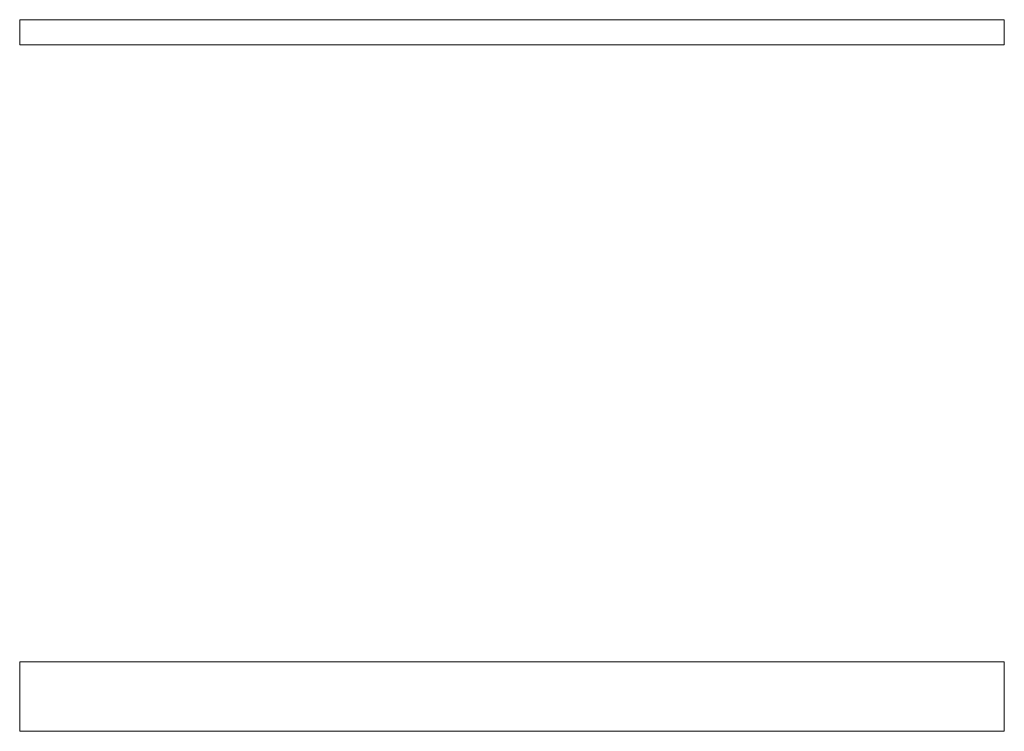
# Model space of a CAD drawing. Header units: centimetres. Extents: x -44.8 to 26, y -26.1 to 25.1.
import ezdxf

# ---------------------------------------------------------------- set-up
doc = ezdxf.new("R2010")
doc.units = ezdxf.units.CM
doc.header["$LTSCALE"] = 2.54
doc.layers.add('Lucido design-1', color=7, linetype='Continuous')

# ---------------------------------------------------------------- blocks, each defined once
blk = doc.blocks.new('Gruppo-1')
at = {"color": 5, "linetype": 'Continuous', "lineweight": 9}
for points in [[(-44.82, 25.1, 199.2), (-44.82, 23.3, 199.2), (-44.82, 23.3, 188.1), (-44.82, 25.1, 188.1)], [(25.98, 25.1, 188.1), (-44.82, 25.1, 188.1), (-44.82, 25.1, 199.2), (25.98, 25.1, 199.2)], [(25.98, 23.3, 188.1), (-44.82, 23.3, 188.1), (-44.82, 25.1, 188.1), (25.98, 25.1, 188.1)], [(25.98, 25.1, 199.2), (-44.82, 25.1, 199.2), (-44.82, 23.3, 199.2), (25.98, 23.3, 199.2)], [(25.98, 25.1, 199.2), (25.98, 23.3, 199.2), (25.98, 23.3, 188.1), (25.98, 25.1, 188.1)], [(25.98, 23.3, 199.2), (-44.82, 23.3, 199.2), (-44.82, 23.3, 188.1), (25.98, 23.3, 188.1)], [(-44.82, -21.1, 198), (-44.82, -21.1, 199.2), (-44.82, -26.1, 199.2), (-44.82, -26.1, 198)], [(25.98, -26.1, 198), (-44.82, -26.1, 198), (-44.82, -21.1, 198), (25.98, -21.1, 198)], [(25.98, -21.1, 199.2), (-44.82, -21.1, 199.2), (-44.82, -26.1, 199.2), (25.98, -26.1, 199.2)], [(25.98, -21.1, 198), (-44.82, -21.1, 198), (-44.82, -21.1, 199.2), (25.98, -21.1, 199.2)], [(25.98, -21.1, 198), (25.98, -21.1, 199.2), (25.98, -26.1, 199.2), (25.98, -26.1, 198)], [(25.98, -26.1, 199.2), (-44.82, -26.1, 199.2), (-44.82, -26.1, 198), (25.98, -26.1, 198)]]:
    blk.add_3dface(points, dxfattribs=at)
blk = doc.blocks.new('Gruppo-2-1')
at = {"color": 5}
blk.add_blockref('Gruppo-1', (0, 0), dxfattribs=at)

msp = doc.modelspace()

# ---------------------------------------------------------------- block references
at = {"layer": 'Lucido design-1', "color": 5, "true_color": 0x0000ff}
msp.add_blockref('Gruppo-2-1', (0, 0), dxfattribs=at)

doc.saveas('drawing.dxf')
